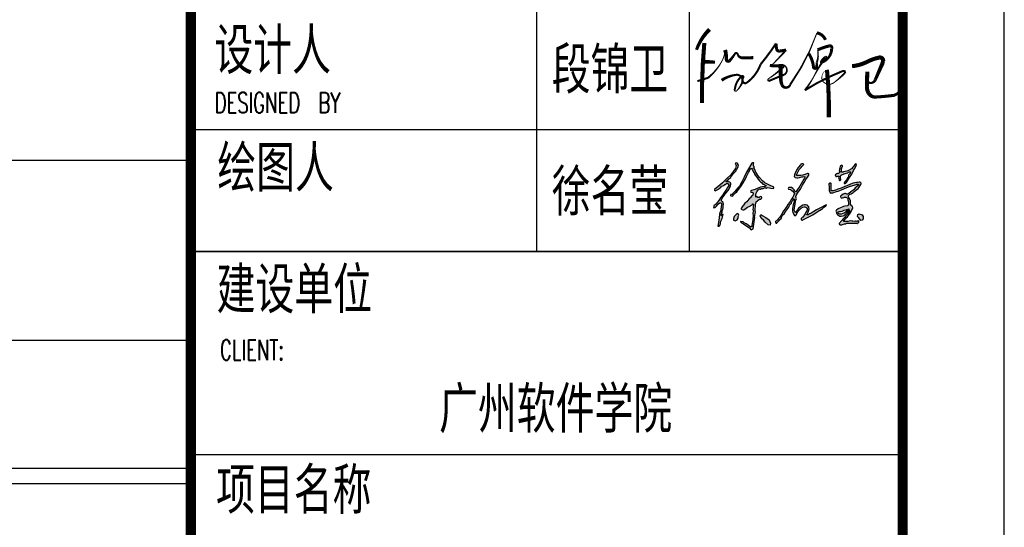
# Model space of a CAD drawing. Extents: x 38389316 to 38391210, y 2479116 to 2480544.
# Tile 58 of 68: x 38390954 to 38391099, y 2479472 to 2479547. Entities that reach past the tile are written whole.
import ezdxf

# ---------------------------------------------------------------- set-up
doc = ezdxf.new("R2010")
doc.units = 0
doc.header["$LTSCALE"] = 2
for name, color, linetype in [('PUB_TITLE', 4, 'CONTINUOUS'), ('修改', 6, 'CONTINUOUS'), ('图例', 3, 'CONTINUOUS'), ('电子签', 2, 'CONTINUOUS'), ('远期红线', 30, 'CONTINUOUS'), ('通-图框－文字', 4, 'CONTINUOUS')]:
    doc.layers.add(name, color=color, linetype=linetype)
doc.styles.add('DIM_FONT', font='SIMPLEX', dxfattribs={"width": 0.7, "bigfont": 'GBCBIG'})
doc.styles.add('仿宋', font='txt', dxfattribs={"width": 0.7})

# ---------------------------------------------------------------- blocks, each defined once
blk = doc.blocks.new('A$C5DA54128')
at = {"layer": '电子签'}
h = blk.add_hatch(color=256, dxfattribs=at)
h.dxf.hatch_style = 1
h.paths.add_polyline_path([(117, 344), (105, 346), (99, 349), (91, 357), (101, 377), (106, 386), (118, 404), (131, 422), (137, 432), (150, 450), (178, 482), (190, 501), (206, 540), (210, 554), (210, 562), (206, 576), (203, 579), (202, 581), (200, 584), (183, 587), (174, 588), (154, 588), (153, 594), (156, 596), (178, 615), (189, 624), (211, 643), (210, 650), (214, 655), (220, 657), (241, 686), (253, 700), (278, 725), (278, 735), (281, 741), (289, 748), (299, 766), (302, 776), (304, 797), (298, 801), (296, 806), (296, 813), (288, 819), (281, 821), (271, 819), (267, 817), (264, 811), (267, 807), (271, 801), (273, 798), (278, 793), (274, 767), (269, 754), (254, 733), (224, 692), (206, 672), (169, 637), (110, 576), (78, 548), (12, 495), (10, 490), (11, 485), (16, 482), (23, 479), (29, 480), (36, 484), (58, 500), (68, 508), (90, 524), (93, 527), (94, 530), (94, 534), (113, 539), (122, 544), (137, 555), (145, 556), (150, 559), (154, 566), (164, 567), (169, 567), (179, 565), (186, 553), (185, 542), (177, 532), (166, 513), (161, 504), (150, 485), (124, 449), (112, 430), (86, 393), (73, 370), (65, 359), (48, 338), (33, 318), (24, 309), (4, 294), (2, 284), (1, 279), (0, 269), (17, 273), (27, 279), (39, 292), (50, 310), (58, 318), (77, 329), (83, 331), (90, 330), (93, 325), (95, 323), (98, 318), (92, 278), (89, 258), (83, 217), (78, 218), (68, 148), (63, 114), (53, 44), (61, 42), (67, 42), (74, 47), (72, 51), (76, 56), (80, 56), (83, 76), (85, 85), (87, 105), (105, 136), (111, 153), (119, 187), (113, 188), (109, 187), (104, 184), (107, 178), (103, 171), (97, 170), (93, 179), (93, 186), (98, 195), (105, 214), (107, 224), (107, 244), (112, 243), (117, 273), (119, 288), (123, 317), (116, 326), (115, 333)])
h.paths.add_polyline_path([(477, 317), (483, 317), (487, 315), (491, 310), (487, 286), (486, 274), (482, 250), (485, 240), (486, 235), (489, 224), (483, 207), (482, 196), (487, 179), (480, 127), (476, 102), (469, 50), (472, 48), (473, 43), (470, 40), (463, 34), (453, 34), (447, 41), (429, 53), (419, 60), (401, 73), (385, 79), (377, 84), (364, 96), (352, 97), (346, 98), (335, 102), (331, 102), (329, 98), (331, 95), (343, 84), (350, 79), (366, 73), (395, 52), (410, 42), (439, 22), (449, 11), (454, 7), (466, 0), (471, 4), (476, 5), (482, 3), (480, 7), (484, 12), (488, 12), (496, 67), (500, 95), (508, 151), (505, 151), (503, 151), (507, 179), (509, 193), (513, 221), (511, 235), (510, 242), (509, 257), (513, 290), (516, 307), (521, 341), (539, 355), (548, 361), (566, 375), (575, 374), (582, 377), (588, 384), (590, 389), (591, 391), (592, 396), (587, 404), (578, 406), (570, 402), (558, 397), (551, 395), (539, 396), (538, 403), (530, 406), (525, 403), (523, 401), (519, 402), (517, 420), (518, 429), (523, 447), (532, 466), (538, 476), (550, 493), (557, 495), (560, 497), (564, 501), (574, 498), (581, 499), (590, 505), (607, 507), (616, 510), (632, 517), (641, 512), (649, 512), (657, 518), (687, 514), (702, 512), (732, 507), (739, 512), (741, 520), (737, 527), (703, 539), (686, 546), (654, 562), (631, 576), (620, 584), (599, 600), (564, 641), (547, 663), (518, 708), (512, 729), (508, 740), (495, 759), (498, 769), (497, 776), (491, 785), (489, 799), (490, 806), (494, 820), (484, 823), (477, 822), (468, 816), (429, 749), (410, 714), (375, 645), (364, 622), (358, 611), (347, 588), (317, 537), (299, 513), (259, 470), (246, 454), (239, 447), (223, 434), (218, 435), (215, 434), (210, 431), (208, 426), (209, 421), (213, 418), (226, 414), (237, 418), (245, 429), (259, 446), (268, 453), (286, 466), (318, 510), (333, 532), (365, 576), (391, 626), (403, 652), (429, 703), (441, 723), (447, 734), (459, 754), (465, 753), (468, 753), (474, 752), (472, 745), (474, 740), (479, 736), (484, 722), (487, 716), (495, 703), (501, 690), (504, 684), (510, 671), (530, 645), (539, 632), (559, 606), (578, 590), (587, 581), (603, 561), (613, 561), (620, 558), (627, 550), (631, 546), (635, 545), (641, 546), (641, 541), (640, 538), (639, 533), (597, 527), (576, 521), (537, 505), (509, 494), (494, 489), (465, 480), (458, 476), (455, 469), (457, 461), (469, 461), (476, 459), (486, 452), (485, 438), (483, 431), (476, 418), (472, 417), (470, 416), (466, 414), (458, 398), (452, 390), (438, 378), (418, 354), (407, 344), (382, 325), (368, 303), (360, 292), (344, 270), (339, 262), (340, 255), (345, 247), (359, 243), (370, 244), (382, 252), (418, 276), (437, 287), (475, 307), (476, 311)])
h.paths.add_polyline_path([(308, 180), (306, 192), (289, 197), (252, 160), (244, 133), (243, 117), (263, 107), (289, 123), (301, 141), (301, 163)], flags=17)
h.paths.add_polyline_path([(642, 149), (596, 175), (580, 187), (572, 169), (584, 142), (618, 114), (634, 93), (670, 61), (696, 55), (700, 81), (684, 120)], flags=17)
h = blk.add_hatch(color=256, dxfattribs=at)
h.dxf.hatch_style = 1
h.paths.add_polyline_path([(1025, 440), (1026, 442), (1027, 443), (1028, 444), (1044, 466), (1051, 477), (1067, 499), (1084, 532), (1093, 548), (1113, 579), (1135, 617), (1146, 635), (1170, 672), (1171, 677), (1171, 680), (1172, 686), (1162, 691), (1154, 691), (1144, 685), (1096, 672), (1072, 668), (1022, 665), (1020, 669), (1019, 671), (1019, 676), (1032, 701), (1038, 714), (1051, 739), (1075, 763), (1086, 776), (1108, 802), (1101, 809), (1093, 811), (1083, 808), (1076, 807), (1071, 804), (1067, 798), (1039, 765), (1027, 746), (1008, 708), (999, 687), (996, 676), (990, 655), (995, 649), (997, 646), (1001, 640), (1023, 637), (1035, 637), (1057, 642), (1083, 648), (1096, 650), (1122, 656), (1121, 640), (1118, 632), (1109, 620), (1075, 564), (1058, 536), (1023, 480), (1019, 476), (1018, 472), (1019, 466), (1010, 465), (1004, 469), (1000, 476), (989, 488), (984, 494), (974, 508), (957, 517), (945, 520), (925, 517), (919, 515), (916, 506), (920, 500), (943, 493), (954, 487), (975, 475), (983, 463), (987, 456), (995, 444), (982, 415), (974, 401), (957, 374), (940, 348), (931, 335), (913, 309), (910, 304), (909, 301), (906, 295), (888, 270), (879, 257), (861, 231), (830, 179), (812, 153), (772, 107), (765, 106), (761, 101), (760, 94), (763, 91), (764, 87), (761, 84), (769, 80), (777, 82), (782, 88), (801, 109), (811, 119), (830, 139), (839, 164), (847, 177), (866, 195), (889, 228), (900, 245), (923, 278), (934, 300), (940, 310), (956, 328), (963, 343), (967, 349), (978, 361), (979, 369), (980, 373), (981, 380), (987, 380), (991, 378), (995, 373), (984, 329), (979, 306), (971, 261), (970, 240), (971, 230), (974, 210), (980, 195), (984, 188), (995, 176), (1003, 174), (1010, 176), (1016, 183), (1035, 218), (1048, 235), (1075, 263), (1085, 268), (1089, 271), (1098, 278), (1113, 281), (1123, 280), (1138, 274), (1143, 270), (1146, 268), (1151, 265), (1148, 244), (1145, 233), (1134, 214), (1126, 193), (1119, 183), (1104, 166), (1096, 153), (1090, 148), (1078, 139), (1075, 131), (1076, 126), (1080, 119), (1086, 115), (1093, 116), (1098, 121), (1180, 161), (1220, 184), (1296, 234), (1301, 237), (1304, 238), (1309, 240), (1338, 261), (1352, 271), (1380, 292), (1384, 297), (1386, 301), (1385, 307), (1304, 266), (1264, 243), (1187, 194), (1180, 196), (1175, 194), (1171, 189), (1163, 184), (1158, 182), (1150, 182), (1147, 183), (1146, 187), (1148, 190), (1162, 215), (1168, 229), (1175, 256), (1172, 271), (1169, 279), (1160, 291), (1155, 292), (1152, 295), (1152, 300), (1130, 304), (1118, 305), (1096, 303), (1076, 290), (1066, 282), (1046, 268), (1030, 244), (1022, 232), (1005, 210), (1003, 215), (998, 218), (993, 217), (997, 224), (996, 231), (991, 238), (999, 291), (1002, 318), (1010, 371), (1016, 373), (1018, 381), (1015, 386), (1012, 408), (1015, 420)])
h = blk.add_hatch(color=256, dxfattribs=at)
h.dxf.hatch_style = 1
h.paths.add_polyline_path([(1649, 701), (1660, 709), (1667, 711), (1684, 711), (1685, 706), (1682, 704), (1676, 689), (1671, 683), (1660, 672), (1660, 659), (1657, 651), (1648, 643), (1639, 622), (1633, 612), (1618, 594), (1614, 587), (1607, 583), (1606, 577), (1605, 574), (1605, 568), (1617, 569), (1624, 572), (1632, 582), (1659, 621), (1672, 641), (1697, 681), (1721, 726), (1733, 749), (1756, 794), (1753, 797), (1753, 801), (1755, 804), (1747, 808), (1740, 806), (1734, 800), (1721, 778), (1713, 768), (1696, 750), (1660, 728), (1639, 720), (1597, 711), (1588, 709), (1583, 708), (1574, 707), (1573, 734), (1574, 748), (1581, 774), (1585, 778), (1585, 785), (1581, 789), (1573, 792), (1566, 791), (1560, 784), (1558, 783), (1554, 780), (1551, 755), (1549, 743), (1545, 718), (1550, 715), (1550, 707), (1546, 703), (1542, 698), (1540, 695), (1536, 689), (1522, 690), (1514, 687), (1502, 679), (1496, 675), (1496, 666), (1502, 662), (1504, 655), (1510, 652), (1516, 654), (1525, 659), (1531, 660), (1542, 658), (1537, 641), (1538, 630), (1543, 613), (1544, 607), (1548, 604), (1554, 603), (1562, 611), (1565, 620), (1560, 630), (1559, 648), (1561, 658), (1569, 674), (1572, 674), (1573, 674), (1575, 676), (1604, 686), (1619, 691)])
h.paths.add_polyline_path([(1573, 490), (1637, 520), (1670, 533), (1739, 552), (1752, 557), (1760, 558), (1775, 559), (1779, 555), (1779, 548), (1775, 544), (1753, 524), (1742, 513), (1722, 491), (1698, 473), (1687, 464), (1663, 446), (1653, 440), (1647, 438), (1636, 435), (1622, 443), (1611, 444), (1596, 438), (1588, 435), (1583, 434), (1575, 431), (1575, 424), (1571, 420), (1565, 417), (1560, 413), (1560, 404), (1565, 400), (1568, 392), (1576, 389), (1584, 392), (1601, 397), (1609, 399), (1626, 401), (1641, 392), (1648, 382), (1651, 365), (1659, 341), (1660, 328), (1657, 303), (1653, 303), (1649, 298), (1651, 294), (1614, 289), (1595, 284), (1561, 269), (1540, 261), (1529, 255), (1512, 241), (1506, 234), (1504, 228), (1506, 219), (1509, 204), (1513, 196), (1524, 186), (1538, 173), (1548, 168), (1566, 165), (1591, 170), (1604, 176), (1623, 192), (1640, 212), (1648, 222), (1666, 241), (1670, 236), (1670, 232), (1669, 226), (1654, 202), (1645, 191), (1626, 171), (1612, 153), (1604, 145), (1587, 131), (1579, 115), (1573, 107), (1559, 95), (1554, 89), (1551, 86), (1544, 82), (1544, 76), (1543, 73), (1542, 67), (1546, 69), (1552, 65), (1551, 61), (1575, 61), (1586, 63), (1608, 70), (1620, 70), (1626, 72), (1635, 79), (1653, 78), (1662, 78), (1681, 80), (1713, 79), (1729, 79), (1761, 78), (1763, 76), (1768, 77), (1769, 80), (1775, 84), (1777, 86), (1783, 90), (1786, 97), (1784, 104), (1778, 109), (1772, 107), (1769, 105), (1764, 101), (1753, 106), (1745, 106), (1734, 100), (1712, 103), (1701, 105), (1680, 108), (1650, 101), (1634, 99), (1600, 101), (1599, 107), (1601, 109), (1615, 131), (1624, 141), (1644, 158), (1670, 189), (1682, 207), (1699, 244), (1709, 258), (1712, 269), (1708, 286), (1696, 295), (1691, 301), (1684, 314), (1684, 342), (1681, 356), (1671, 382), (1662, 395), (1659, 403), (1656, 419), (1669, 431), (1677, 436), (1692, 442), (1714, 458), (1725, 466), (1746, 482), (1775, 508), (1788, 523), (1810, 554), (1814, 562), (1814, 570), (1808, 577), (1803, 583), (1797, 585), (1789, 585), (1768, 582), (1758, 580), (1737, 577), (1716, 570), (1705, 566), (1684, 559), (1637, 540), (1613, 530), (1566, 511), (1528, 498), (1509, 492), (1470, 479), (1461, 477), (1455, 477), (1445, 480), (1446, 515), (1445, 532), (1443, 566), (1440, 572), (1434, 574), (1428, 571), (1424, 568), (1421, 566), (1417, 563), (1417, 558), (1417, 555), (1417, 550), (1419, 530), (1419, 519), (1420, 499), (1419, 485), (1421, 477), (1428, 465), (1433, 455), (1441, 451), (1451, 452), (1459, 454), (1467, 454), (1509, 468), (1531, 475)])
h.paths.add_polyline_path([(1606, 241), (1628, 245), (1638, 248), (1655, 253), (1664, 255), (1664, 251), (1661, 249), (1636, 226), (1619, 213), (1605, 202), (1590, 197), (1568, 191), (1551, 192), (1535, 199), (1528, 209), (1530, 218), (1542, 222), (1561, 224), (1581, 229), (1598, 235)], flags=16)
h.paths.add_polyline_path([(1837, 160), (1826, 181), (1784, 193), (1773, 188), (1769, 160), (1781, 151), (1811, 114), (1825, 115), (1837, 135)])
for p, q in [((254, 733), (224, 692)), ((269, 754), (254, 733)), ((267, 817), (264, 811)), ((264, 811), (267, 807)), ((271, 819), (267, 817)), ((267, 807), (271, 801)), ((274, 767), (269, 754)), ((281, 821), (271, 819)), ((271, 801), (273, 798)), ((273, 798), (278, 793)), ((278, 793), (274, 767)), ((278, 735), (281, 741)), ((278, 725), (278, 735)), ((288, 819), (281, 821)), ((281, 741), (289, 748)), ((296, 813), (288, 819)), ((289, 748), (299, 766)), ((296, 806), (296, 813)), ((298, 801), (296, 806)), ((304, 797), (298, 801)), ((299, 766), (302, 776)), ((302, 776), (304, 797)), ((429, 749), (410, 714)), ((468, 816), (429, 749)), ((441, 723), (447, 734)), ((447, 734), (459, 754)), ((459, 754), (465, 753)), ((465, 753), (468, 753)), ((477, 822), (468, 816)), ((468, 753), (474, 752)), ((474, 752), (472, 745)), ((472, 745), (474, 740)), ((474, 740), (479, 736)), ((484, 823), (477, 822)), ((479, 736), (484, 722)), ((494, 820), (484, 823)), ((489, 799), (490, 806)), ((491, 785), (489, 799)), ((490, 806), (494, 820)), ((497, 776), (491, 785)), ((495, 759), (498, 769)), ((508, 740), (495, 759)), ((498, 769), (497, 776)), ((512, 729), (508, 740)), ((518, 708), (512, 729)), ((1027, 746), (1008, 708)), ((1039, 765), (1027, 746)), ((1038, 714), (1051, 739)), ((1067, 798), (1039, 765)), ((1051, 739), (1075, 763)), ((1071, 804), (1067, 798)), ((1076, 807), (1071, 804)), ((1075, 763), (1086, 776)), ((1083, 808), (1076, 807)), ((1093, 811), (1083, 808)), ((1086, 776), (1108, 802)), ((1101, 809), (1093, 811)), ((1108, 802), (1101, 809)), ((1549, 743), (1545, 718)), ((1551, 755), (1549, 743)), ((1554, 780), (1551, 755)), ((1557, 782), (1554, 780)), ((1558, 783), (1557, 782)), ((1560, 784), (1558, 783)), ((1566, 791), (1560, 784)), ((1573, 792), (1566, 791)), ((1581, 789), (1573, 792)), ((1573, 734), (1574, 748)), ((1574, 707), (1573, 734)), ((1574, 748), (1581, 774)), ((1585, 785), (1581, 789)), ((1581, 774), (1585, 778)), ((1585, 778), (1585, 785)), ((1660, 728), (1639, 720)), ((1696, 750), (1660, 728)), ((1713, 768), (1696, 750)), ((1697, 681), (1721, 726)), ((1721, 778), (1713, 768)), ((1734, 800), (1721, 778)), ((1721, 726), (1733, 749)), ((1733, 749), (1756, 794)), ((1740, 806), (1734, 800)), ((1747, 808), (1740, 806)), ((1755, 804), (1747, 808)), ((1753, 801), (1755, 804)), ((1753, 797), (1753, 801)), ((1756, 794), (1753, 797)), ((169, 637), (110, 576)), ((156, 596), (178, 615)), ((206, 672), (169, 637)), ((178, 615), (189, 624)), ((189, 624), (211, 643)), ((224, 692), (206, 672)), ((210, 650), (214, 655)), ((211, 643), (210, 650)), ((214, 655), (220, 657)), ((220, 657), (241, 686)), ((241, 686), (253, 700)), ((253, 700), (278, 725)), ((358, 611), (347, 588)), ((364, 622), (358, 611)), ((375, 645), (364, 622)), ((365, 576), (391, 626)), ((410, 714), (375, 645)), ((391, 626), (403, 652)), ((403, 652), (429, 703)), ((429, 703), (441, 723)), ((484, 722), (487, 716)), ((487, 716), (495, 703)), ((495, 703), (501, 690)), ((501, 690), (504, 684)), ((504, 684), (510, 671)), ((510, 671), (530, 645)), ((547, 663), (518, 708)), ((530, 645), (539, 632)), ((539, 632), (559, 606)), ((564, 641), (547, 663)), ((559, 606), (578, 590)), ((599, 600), (564, 641)), ((996, 676), (990, 655)), ((990, 655), (995, 649)), ((995, 649), (997, 646)), ((999, 687), (996, 676)), ((997, 646), (1001, 640)), ((1008, 708), (999, 687)), ((1001, 640), (1023, 637)), ((1019, 676), (1032, 701)), ((1019, 671), (1019, 676)), ((1020, 669), (1019, 671)), ((1022, 665), (1020, 669)), ((1072, 668), (1022, 665)), ((1023, 637), (1035, 637)), ((1032, 701), (1038, 714)), ((1035, 637), (1057, 642)), ((1057, 642), (1083, 648)), ((1096, 672), (1072, 668)), ((1109, 620), (1075, 564)), ((1083, 648), (1096, 650)), ((1144, 685), (1096, 672)), ((1096, 650), (1122, 656)), ((1118, 632), (1109, 620)), ((1113, 579), (1135, 617)), ((1121, 640), (1118, 632)), ((1122, 656), (1121, 640)), ((1135, 617), (1146, 635)), ((1154, 691), (1144, 685)), ((1146, 635), (1170, 672)), ((1162, 691), (1154, 691)), ((1172, 686), (1162, 691)), ((1170, 672), (1171, 677)), ((1171, 680), (1172, 686)), ((1171, 677), (1171, 680)), ((1502, 679), (1496, 675)), ((1496, 675), (1496, 666)), ((1496, 666), (1502, 662)), ((1514, 687), (1502, 679)), ((1502, 662), (1504, 655)), ((1504, 655), (1510, 652)), ((1510, 652), (1516, 654)), ((1522, 690), (1514, 687)), ((1516, 654), (1525, 659)), ((1536, 689), (1522, 690)), ((1525, 659), (1531, 660)), ((1531, 660), (1542, 658)), ((1540, 695), (1536, 689)), ((1542, 658), (1537, 641)), ((1537, 641), (1538, 630)), ((1538, 630), (1543, 613)), ((1542, 698), (1540, 695)), ((1546, 703), (1542, 698)), ((1543, 613), (1544, 607)), ((1544, 607), (1548, 604)), ((1545, 718), (1550, 715)), ((1550, 707), (1546, 703)), ((1550, 715), (1550, 707)), ((1554, 603), (1562, 611)), ((1559, 648), (1561, 658)), ((1560, 630), (1559, 648)), ((1565, 620), (1560, 630)), ((1561, 658), (1569, 674)), ((1562, 611), (1565, 620)), ((1569, 674), (1572, 674)), ((1572, 674), (1573, 674)), ((1573, 674), (1575, 676)), ((1583, 708), (1574, 707)), ((1575, 676), (1604, 686)), ((1588, 709), (1583, 708)), ((1597, 711), (1588, 709)), ((1639, 720), (1597, 711)), ((1604, 686), (1619, 691)), ((1633, 612), (1618, 594)), ((1619, 691), (1649, 701)), ((1632, 582), (1659, 621)), ((1639, 622), (1633, 612)), ((1648, 643), (1639, 622)), ((1657, 651), (1648, 643)), ((1649, 701), (1660, 709)), ((1660, 659), (1657, 651)), ((1659, 621), (1672, 641)), ((1660, 709), (1667, 711)), ((1671, 683), (1660, 672)), ((1660, 672), (1660, 659)), ((1667, 711), (1681, 711)), ((1676, 689), (1671, 683)), ((1672, 641), (1697, 681)), ((1682, 704), (1676, 689)), ((1681, 711), (1684, 710)), ((1685, 706), (1682, 704)), ((1684, 710), (1685, 706)), ((12, 495), (10, 490)), ((10, 490), (11, 485)), ((11, 485), (16, 482)), ((78, 548), (12, 495)), ((36, 484), (58, 500)), ((58, 500), (68, 508)), ((68, 508), (90, 524)), ((110, 576), (78, 548)), ((90, 524), (93, 527)), ((93, 527), (94, 530)), ((94, 534), (113, 539)), ((94, 530), (94, 534)), ((113, 539), (122, 544)), ((122, 544), (137, 555)), ((150, 485), (124, 449)), ((137, 555), (145, 556)), ((145, 556), (150, 559)), ((150, 559), (154, 566)), ((161, 504), (150, 485)), ((153, 594), (156, 596)), ((154, 589), (153, 594)), ((157, 588), (154, 589)), ((154, 566), (164, 567)), ((174, 588), (157, 588)), ((166, 513), (161, 504)), ((164, 567), (169, 567)), ((177, 532), (166, 513)), ((169, 567), (179, 565)), ((183, 587), (174, 588)), ((185, 542), (177, 532)), ((178, 482), (190, 501)), ((179, 565), (186, 553)), ((200, 584), (183, 587)), ((186, 553), (185, 542)), ((190, 501), (206, 540)), ((202, 581), (200, 584)), ((203, 579), (202, 581)), ((206, 576), (203, 579)), ((210, 562), (206, 576)), ((206, 540), (210, 554)), ((210, 554), (210, 562)), ((299, 513), (259, 470)), ((286, 466), (318, 510)), ((317, 537), (299, 513)), ((347, 588), (317, 537)), ((318, 510), (333, 532)), ((333, 532), (365, 576)), ((494, 489), (465, 480)), ((509, 494), (494, 489)), ((537, 505), (509, 494)), ((576, 521), (537, 505)), ((538, 476), (550, 493)), ((550, 493), (557, 495)), ((557, 495), (560, 497)), ((560, 497), (564, 501)), ((564, 501), (574, 498)), ((574, 498), (581, 499)), ((597, 527), (576, 521)), ((578, 590), (587, 581)), ((581, 499), (590, 505)), ((587, 581), (603, 561)), ((590, 505), (607, 507)), ((639, 533), (597, 527)), ((620, 584), (599, 600)), ((603, 561), (613, 561)), ((607, 507), (616, 510)), ((613, 561), (620, 558)), ((616, 510), (632, 517)), ((631, 576), (620, 584)), ((620, 558), (627, 550)), ((627, 550), (631, 546)), ((654, 562), (631, 576)), ((631, 546), (635, 545)), ((632, 517), (641, 512)), ((635, 545), (641, 546)), ((640, 538), (639, 533)), ((641, 541), (640, 538)), ((641, 546), (641, 541)), ((641, 512), (649, 512)), ((649, 512), (657, 518)), ((686, 546), (654, 562)), ((657, 518), (687, 514)), ((703, 539), (686, 546)), ((687, 514), (702, 512)), ((702, 512), (732, 507)), ((737, 527), (703, 539)), ((732, 507), (739, 512)), ((741, 520), (737, 527)), ((739, 512), (741, 520)), ((919, 515), (916, 506)), ((916, 506), (920, 500)), ((925, 517), (919, 515)), ((920, 500), (943, 493)), ((945, 520), (925, 517)), ((943, 493), (954, 487)), ((957, 517), (945, 520)), ((954, 487), (975, 475)), ((974, 508), (957, 517)), ((984, 494), (974, 508)), ((989, 488), (984, 494)), ((1000, 476), (989, 488)), ((1058, 536), (1023, 480)), ((1051, 477), (1067, 499)), ((1075, 564), (1058, 536)), ((1067, 499), (1084, 532)), ((1084, 532), (1093, 548)), ((1093, 548), (1113, 579)), ((1421, 566), (1417, 563)), ((1417, 563), (1417, 558)), ((1417, 558), (1417, 555)), ((1417, 555), (1417, 550)), ((1417, 550), (1419, 530)), ((1419, 530), (1419, 519)), ((1419, 519), (1420, 499)), ((1420, 499), (1419, 485)), ((1419, 485), (1421, 477)), ((1424, 568), (1421, 566)), ((1428, 571), (1424, 568)), ((1434, 574), (1428, 571)), ((1440, 572), (1434, 574)), ((1443, 566), (1440, 572)), ((1445, 532), (1443, 566)), ((1446, 515), (1445, 532)), ((1445, 480), (1446, 515)), ((1509, 492), (1470, 479)), ((1528, 498), (1509, 492)), ((1566, 511), (1528, 498)), ((1531, 475), (1573, 490)), ((1548, 604), (1554, 603)), ((1613, 530), (1566, 511)), ((1573, 490), (1637, 520)), ((1606, 577), (1605, 574)), ((1605, 574), (1605, 568)), ((1605, 568), (1617, 569)), ((1607, 583), (1606, 577)), ((1612, 586), (1607, 583)), ((1615, 589), (1612, 586)), ((1637, 540), (1613, 530)), ((1618, 594), (1615, 589)), ((1617, 569), (1624, 572)), ((1624, 572), (1632, 582)), ((1684, 559), (1637, 540)), ((1637, 520), (1670, 533)), ((1670, 533), (1739, 552)), ((1705, 566), (1684, 559)), ((1722, 491), (1698, 473)), ((1716, 570), (1705, 566)), ((1737, 577), (1716, 570)), ((1742, 513), (1722, 491)), ((1758, 580), (1737, 577)), ((1739, 552), (1752, 557)), ((1753, 524), (1742, 513)), ((1746, 482), (1775, 508)), ((1752, 557), (1760, 558)), ((1775, 544), (1753, 524)), ((1768, 582), (1758, 580)), ((1760, 558), (1775, 559)), ((1789, 585), (1768, 582)), ((1775, 559), (1779, 555)), ((1779, 548), (1775, 544)), ((1775, 508), (1788, 523)), ((1779, 555), (1779, 548)), ((1788, 523), (1810, 554)), ((1797, 585), (1789, 585)), ((1803, 583), (1797, 585)), ((1808, 577), (1803, 583)), ((1814, 570), (1808, 577)), ((1810, 554), (1814, 562)), ((1814, 562), (1814, 570)), ((16, 482), (23, 479)), ((23, 479), (29, 480)), ((29, 480), (36, 484)), ((73, 370), (65, 359)), ((86, 393), (73, 370)), ((112, 430), (86, 393)), ((91, 357), (101, 377)), ((101, 377), (106, 386)), ((106, 386), (118, 404)), ((124, 449), (112, 430)), ((118, 404), (131, 422)), ((131, 422), (137, 432)), ((137, 432), (150, 450)), ((150, 450), (178, 482)), ((210, 431), (208, 426)), ((208, 426), (209, 421)), ((209, 421), (213, 418)), ((215, 434), (210, 431)), ((213, 418), (226, 414)), ((218, 435), (215, 434)), ((223, 434), (218, 435)), ((239, 447), (223, 434)), ((226, 414), (237, 418)), ((237, 418), (245, 429)), ((246, 454), (239, 447)), ((245, 429), (259, 446)), ((259, 470), (246, 454)), ((259, 446), (268, 453)), ((268, 453), (286, 466)), ((438, 378), (418, 354)), ((452, 390), (438, 378)), ((458, 398), (452, 390)), ((458, 476), (455, 469)), ((455, 469), (457, 461)), ((457, 461), (469, 461)), ((465, 480), (458, 476)), ((466, 414), (458, 398)), ((470, 416), (466, 414)), ((469, 461), (476, 459)), ((472, 417), (470, 416)), ((476, 418), (472, 417)), ((476, 459), (486, 452)), ((483, 431), (476, 418)), ((485, 438), (483, 431)), ((486, 452), (485, 438)), ((517, 420), (518, 429)), ((519, 402), (517, 420)), ((518, 429), (523, 447)), ((521, 401), (519, 402)), ((523, 402), (521, 401)), ((523, 447), (532, 466)), ((525, 403), (523, 402)), ((530, 406), (525, 403)), ((538, 403), (530, 406)), ((532, 466), (538, 476)), ((539, 396), (538, 403)), ((551, 395), (539, 396)), ((548, 361), (566, 375)), ((558, 397), (551, 395)), ((570, 402), (558, 397)), ((566, 375), (575, 374)), ((578, 406), (570, 402)), ((575, 374), (582, 377)), ((587, 404), (578, 406)), ((582, 377), (588, 384)), ((592, 396), (587, 404)), ((588, 384), (590, 389)), ((590, 389), (591, 391)), ((591, 391), (592, 396)), ((957, 374), (940, 348)), ((974, 401), (957, 374)), ((982, 415), (974, 401)), ((975, 475), (983, 463)), ((978, 361), (979, 369)), ((979, 369), (980, 373)), ((980, 373), (981, 380)), ((981, 380), (987, 380)), ((995, 444), (982, 415)), ((983, 463), (987, 456)), ((995, 373), (984, 329)), ((987, 456), (995, 444)), ((987, 380), (991, 378)), ((991, 378), (995, 373)), ((1004, 469), (1000, 476)), ((1002, 318), (1010, 371)), ((1010, 465), (1004, 469)), ((1019, 466), (1010, 465)), ((1010, 371), (1016, 373)), ((1012, 408), (1015, 420)), ((1015, 386), (1012, 408)), ((1015, 420), (1025, 440)), ((1018, 381), (1015, 386)), ((1016, 373), (1018, 381)), ((1019, 476), (1018, 472)), ((1018, 472), (1019, 466)), ((1023, 480), (1019, 476)), ((1025, 440), (1026, 442)), ((1026, 442), (1027, 443)), ((1027, 443), (1028, 444)), ((1028, 444), (1044, 466)), ((1044, 466), (1051, 477)), ((1421, 477), (1428, 465)), ((1428, 465), (1433, 455)), ((1433, 455), (1441, 451)), ((1441, 451), (1451, 452)), ((1455, 477), (1445, 480)), ((1451, 452), (1457, 454)), ((1461, 477), (1455, 477)), ((1457, 454), (1461, 454)), ((1470, 479), (1461, 477)), ((1461, 454), (1467, 454)), ((1467, 454), (1509, 468)), ((1509, 468), (1531, 475)), ((1565, 417), (1560, 413)), ((1560, 413), (1560, 404)), ((1560, 404), (1565, 400)), ((1571, 420), (1565, 417)), ((1565, 400), (1568, 392)), ((1568, 392), (1576, 389)), ((1575, 424), (1571, 420)), ((1583, 434), (1575, 431)), ((1575, 431), (1575, 424)), ((1576, 389), (1584, 392)), ((1588, 435), (1583, 434)), ((1584, 392), (1601, 397)), ((1596, 438), (1588, 435)), ((1611, 444), (1596, 438)), ((1601, 397), (1609, 399)), ((1609, 399), (1626, 401)), ((1622, 443), (1611, 444)), ((1636, 435), (1622, 443)), ((1626, 401), (1641, 392)), ((1647, 438), (1636, 435)), ((1641, 392), (1648, 382)), ((1653, 440), (1647, 438)), ((1648, 382), (1651, 365)), ((1651, 365), (1659, 341)), ((1663, 446), (1653, 440)), ((1656, 419), (1669, 431)), ((1659, 403), (1656, 419)), ((1662, 395), (1659, 403)), ((1671, 382), (1662, 395)), ((1687, 464), (1663, 446)), ((1669, 431), (1677, 436)), ((1681, 356), (1671, 382)), ((1677, 436), (1692, 442)), ((1698, 473), (1687, 464)), ((1692, 442), (1714, 458)), ((1714, 458), (1725, 466)), ((1725, 466), (1746, 482)), ((1, 279), (0, 269)), ((0, 269), (17, 273)), ((2, 284), (1, 279)), ((4, 294), (2, 284)), ((24, 309), (4, 294)), ((17, 273), (27, 279)), ((33, 318), (24, 309)), ((27, 279), (39, 292)), ((48, 338), (33, 318)), ((39, 292), (50, 310)), ((65, 359), (48, 338)), ((50, 310), (58, 318)), ((58, 318), (77, 329)), ((77, 329), (82, 330)), ((82, 330), (84, 330)), ((89, 258), (83, 217)), ((84, 330), (90, 330)), ((92, 278), (89, 258)), ((90, 330), (93, 325)), ((99, 349), (91, 357)), ((98, 318), (92, 278)), ((93, 325), (95, 323)), ((95, 323), (98, 318)), ((105, 346), (99, 349)), ((117, 344), (105, 346)), ((107, 224), (107, 244)), ((107, 244), (109, 244)), ((109, 244), (110, 243)), ((110, 243), (112, 243)), ((112, 243), (117, 273)), ((115, 333), (117, 344)), ((116, 326), (115, 333)), ((123, 317), (116, 326)), ((117, 273), (119, 288)), ((119, 288), (123, 317)), ((344, 270), (339, 262)), ((339, 262), (340, 255)), ((340, 255), (345, 247)), ((360, 292), (344, 270)), ((345, 247), (359, 243)), ((359, 243), (370, 244)), ((368, 303), (360, 292)), ((382, 325), (368, 303)), ((370, 244), (382, 252)), ((407, 344), (382, 325)), ((382, 252), (418, 276)), ((418, 354), (407, 344)), ((418, 276), (437, 287)), ((437, 287), (475, 307)), ((475, 307), (476, 311)), ((476, 313), (477, 317)), ((476, 311), (476, 313)), ((477, 317), (483, 317)), ((486, 274), (482, 250)), ((482, 250), (485, 240)), ((483, 317), (487, 315)), ((487, 286), (486, 274)), ((487, 315), (491, 310)), ((491, 310), (487, 286)), ((509, 257), (513, 290)), ((510, 242), (509, 257)), ((511, 235), (510, 242)), ((513, 290), (516, 307)), ((516, 307), (521, 341)), ((521, 341), (539, 355)), ((539, 355), (548, 361)), ((879, 257), (861, 231)), ((888, 270), (879, 257)), ((906, 295), (888, 270)), ((889, 228), (900, 245)), ((900, 245), (923, 278)), ((909, 301), (906, 295)), ((910, 304), (909, 301)), ((913, 309), (910, 304)), ((931, 335), (913, 309)), ((923, 278), (934, 300)), ((940, 348), (931, 335)), ((934, 300), (940, 310)), ((940, 310), (956, 328)), ((956, 328), (963, 343)), ((963, 343), (967, 349)), ((967, 349), (978, 361)), ((971, 261), (970, 240)), ((979, 306), (971, 261)), ((984, 329), (979, 306)), ((991, 238), (999, 291)), ((999, 291), (1002, 318)), ((1030, 244), (1022, 232)), ((1046, 268), (1030, 244)), ((1066, 282), (1046, 268)), ((1048, 235), (1075, 263)), ((1076, 290), (1066, 282)), ((1075, 263), (1085, 268)), ((1096, 303), (1076, 290)), ((1085, 268), (1089, 271)), ((1089, 271), (1098, 278)), ((1118, 305), (1096, 303)), ((1098, 278), (1113, 281)), ((1113, 281), (1123, 280)), ((1130, 304), (1118, 305)), ((1123, 280), (1138, 274)), ((1152, 300), (1130, 304)), ((1138, 274), (1143, 270)), ((1143, 270), (1146, 268)), ((1148, 244), (1145, 233)), ((1146, 268), (1151, 265)), ((1151, 265), (1148, 244)), ((1152, 295), (1152, 300)), ((1155, 292), (1152, 295)), ((1160, 291), (1155, 292)), ((1169, 279), (1160, 291)), ((1168, 229), (1175, 256)), ((1172, 271), (1169, 279)), ((1175, 256), (1172, 271)), ((1264, 243), (1187, 194)), ((1304, 266), (1264, 243)), ((1385, 307), (1304, 266)), ((1309, 240), (1338, 261)), ((1338, 261), (1352, 271)), ((1352, 271), (1380, 292)), ((1380, 292), (1384, 297)), ((1384, 297), (1386, 301)), ((1386, 301), (1385, 307)), ((1529, 255), (1512, 241)), ((1540, 261), (1529, 255)), ((1561, 269), (1540, 261)), ((1595, 284), (1561, 269)), ((1614, 289), (1595, 284)), ((1651, 294), (1614, 289)), ((1653, 303), (1649, 298)), ((1649, 298), (1651, 294)), ((1657, 303), (1653, 303)), ((1660, 328), (1657, 303)), ((1659, 341), (1660, 328)), ((1684, 342), (1681, 356)), ((1682, 207), (1699, 244)), ((1684, 314), (1684, 342)), ((1691, 301), (1684, 314)), ((1696, 295), (1691, 301)), ((1708, 286), (1696, 295)), ((1699, 244), (1709, 258)), ((1712, 269), (1708, 286)), ((1709, 258), (1712, 269)), ((68, 148), (63, 114)), ((78, 218), (68, 148)), ((80, 217), (78, 218)), ((81, 217), (80, 217)), ((83, 217), (81, 217)), ((87, 105), (105, 136)), ((93, 186), (98, 195)), ((93, 179), (93, 186)), ((97, 170), (93, 179)), ((103, 171), (97, 170)), ((98, 195), (105, 214)), ((107, 178), (103, 171)), ((109, 187), (104, 184)), ((104, 184), (107, 178)), ((105, 214), (107, 224)), ((105, 136), (111, 153)), ((113, 188), (109, 187)), ((111, 153), (119, 187)), ((119, 187), (113, 188)), ((480, 127), (476, 102)), ((487, 179), (480, 127)), ((483, 207), (482, 196)), ((482, 196), (487, 179)), ((489, 224), (483, 207)), ((485, 240), (486, 235)), ((486, 235), (489, 224)), ((500, 95), (508, 151)), ((503, 151), (507, 179)), ((505, 151), (503, 151)), ((506, 151), (505, 151)), ((508, 151), (506, 151)), ((507, 179), (509, 193)), ((509, 193), (513, 221)), ((513, 221), (511, 235)), ((812, 153), (772, 107)), ((811, 119), (830, 139)), ((830, 179), (812, 153)), ((861, 231), (830, 179)), ((830, 139), (839, 164)), ((839, 164), (847, 177)), ((847, 177), (866, 195)), ((866, 195), (889, 228)), ((970, 240), (971, 230)), ((971, 230), (974, 210)), ((974, 210), (980, 195)), ((980, 195), (984, 188)), ((984, 188), (995, 176)), ((996, 231), (991, 238)), ((993, 217), (997, 224)), ((998, 218), (993, 217)), ((995, 176), (1003, 174)), ((997, 224), (996, 231)), ((1003, 215), (998, 218)), ((1005, 210), (1003, 215)), ((1003, 174), (1010, 176)), ((1022, 232), (1005, 210)), ((1010, 176), (1016, 183)), ((1016, 183), (1035, 218)), ((1035, 218), (1048, 235)), ((1078, 139), (1075, 131)), ((1075, 131), (1076, 126)), ((1076, 126), (1080, 119)), ((1090, 148), (1078, 139)), ((1096, 153), (1090, 148)), ((1093, 116), (1098, 121)), ((1104, 166), (1096, 153)), ((1098, 121), (1180, 161)), ((1119, 183), (1104, 166)), ((1126, 193), (1119, 183)), ((1134, 214), (1126, 193)), ((1145, 233), (1134, 214)), ((1146, 187), (1148, 190)), ((1147, 183), (1146, 187)), ((1150, 182), (1147, 183)), ((1148, 190), (1162, 215)), ((1158, 182), (1150, 182)), ((1163, 184), (1158, 182)), ((1162, 215), (1168, 229)), ((1171, 189), (1163, 184)), ((1175, 194), (1171, 189)), ((1180, 196), (1175, 194)), ((1187, 194), (1180, 196)), ((1180, 161), (1220, 184)), ((1220, 184), (1296, 234)), ((1296, 234), (1301, 237)), ((1301, 237), (1304, 238)), ((1304, 238), (1309, 240)), ((1506, 234), (1504, 228)), ((1504, 228), (1506, 219)), ((1512, 241), (1506, 234)), ((1506, 219), (1509, 204)), ((1509, 204), (1513, 196)), ((1513, 196), (1524, 186)), ((1524, 186), (1538, 173)), ((1538, 173), (1548, 168)), ((1548, 168), (1566, 165)), ((1566, 165), (1591, 170)), ((1587, 131), (1579, 115)), ((1604, 145), (1587, 131)), ((1591, 170), (1604, 176)), ((1601, 109), (1615, 131)), ((1604, 176), (1623, 192)), ((1612, 153), (1604, 145)), ((1626, 171), (1612, 153)), ((1615, 131), (1624, 141)), ((1623, 192), (1640, 212)), ((1624, 141), (1644, 158)), ((1645, 191), (1626, 171)), ((1640, 212), (1648, 222)), ((1644, 158), (1670, 189)), ((1654, 202), (1645, 191)), ((1648, 222), (1666, 241)), ((1669, 226), (1654, 202)), ((1666, 241), (1670, 236)), ((1670, 232), (1669, 226)), ((1670, 236), (1670, 232)), ((1670, 189), (1682, 207)), ((63, 114), (53, 44)), ((53, 44), (61, 42)), ((61, 42), (67, 42)), ((67, 42), (74, 47)), ((72, 51), (76, 56)), ((74, 47), (72, 51)), ((76, 56), (80, 56)), ((80, 56), (83, 76)), ((83, 76), (85, 85)), ((85, 85), (87, 105)), ((331, 102), (329, 98)), ((329, 98), (331, 95)), ((335, 102), (331, 102)), ((331, 95), (343, 84)), ((346, 98), (335, 102)), ((343, 84), (350, 79)), ((352, 97), (346, 98)), ((350, 79), (366, 73)), ((364, 96), (352, 97)), ((377, 84), (364, 96)), ((366, 73), (395, 52)), ((385, 79), (377, 84)), ((401, 73), (385, 79)), ((395, 52), (410, 42)), ((419, 60), (401, 73)), ((410, 42), (439, 22)), ((429, 53), (419, 60)), ((447, 41), (429, 53)), ((439, 22), (449, 11)), ((453, 34), (447, 41)), ((449, 11), (454, 7)), ((463, 34), (453, 34)), ((454, 7), (466, 0)), ((470, 40), (463, 34)), ((466, 0), (471, 4)), ((476, 102), (469, 50)), ((469, 50), (472, 48)), ((473, 43), (470, 40)), ((471, 4), (476, 5)), ((472, 48), (473, 43)), ((476, 5), (482, 3)), ((480, 7), (484, 12)), ((482, 3), (480, 7)), ((484, 12), (488, 12)), ((488, 12), (496, 67)), ((496, 67), (500, 95)), ((761, 101), (760, 94)), ((760, 94), (763, 91)), ((765, 106), (761, 101)), ((764, 87), (761, 84)), ((761, 84), (769, 80)), ((763, 91), (764, 87)), ((772, 107), (765, 106)), ((769, 80), (777, 82)), ((777, 82), (782, 88)), ((782, 88), (801, 109)), ((801, 109), (811, 119)), ((1080, 119), (1086, 115)), ((1086, 115), (1093, 116)), ((1543, 73), (1542, 67)), ((1542, 67), (1546, 69)), ((1544, 76), (1543, 73)), ((1551, 86), (1544, 82)), ((1544, 82), (1544, 76)), ((1546, 69), (1552, 65)), ((1554, 89), (1551, 86)), ((1552, 65), (1551, 61)), ((1551, 61), (1575, 61)), ((1559, 95), (1554, 89)), ((1573, 107), (1559, 95)), ((1579, 115), (1573, 107)), ((1575, 61), (1586, 63)), ((1586, 63), (1608, 70)), ((1599, 107), (1601, 109)), ((1600, 102), (1599, 107)), ((1603, 101), (1600, 102)), ((1634, 99), (1603, 101)), ((1608, 70), (1620, 70)), ((1620, 70), (1626, 72)), ((1626, 72), (1635, 79)), ((1650, 101), (1634, 99)), ((1635, 79), (1653, 78)), ((1680, 108), (1650, 101)), ((1653, 78), (1662, 78)), ((1662, 78), (1681, 80)), ((1701, 105), (1680, 108)), ((1681, 80), (1713, 79)), ((1712, 103), (1701, 105)), ((1734, 100), (1712, 103)), ((1713, 79), (1729, 79)), ((1729, 79), (1761, 78)), ((1745, 106), (1734, 100)), ((1753, 106), (1745, 106)), ((1764, 101), (1753, 106)), ((1761, 78), (1763, 76)), ((1763, 76), (1768, 77)), ((1769, 105), (1764, 101)), ((1768, 77), (1769, 80)), ((1772, 107), (1769, 105)), ((1769, 80), (1775, 84)), ((1778, 109), (1772, 107)), ((1775, 84), (1777, 86)), ((1777, 86), (1783, 90)), ((1784, 104), (1778, 109)), ((1783, 90), (1786, 97)), ((1786, 97), (1784, 104))]:
    blk.add_line(p, q, dxfattribs=at)
for points in [[(1661, 249), (1636, 226), (1619, 213), (1605, 202), (1590, 197), (1568, 191), (1551, 192), (1535, 199), (1528, 209), (1530, 218), (1542, 222), (1561, 224), (1581, 229), (1598, 235), (1606, 241), (1628, 245), (1638, 248), (1655, 253), (1664, 255), (1664, 251)], [(289, 197), (252, 160), (244, 133), (243, 117), (263, 107), (289, 123), (301, 141), (301, 163), (308, 180), (306, 192)], [(596, 175), (642, 149), (684, 120), (700, 81), (696, 55), (670, 61), (634, 93), (618, 114), (584, 142), (572, 169), (580, 187)], [(1784, 193), (1826, 181), (1837, 160), (1837, 135), (1825, 115), (1811, 114), (1781, 151), (1769, 160), (1773, 188)]]:
    blk.add_lwpolyline(points, close=True, dxfattribs=at)
blk = doc.blocks.new('A$C36B43F05')
at = {"layer": 'PUB_TITLE'}
for p, q in [((26400, 1500), (26400, 12000)), ((26400, 1500), (26400, 12000)), ((26400, 1500), (26400, 12000)), ((29400, 1500), (29400, 12000)), ((31200, 12000), (31200, 1500))]:
    blk.add_line(p, q, dxfattribs=at)
blk.add_lwpolyline([(0, 0), (126150, 0), (126150, 178350), (0, 178350)], close=True, dxfattribs=at)
at = {"layer": 'PUB_TITLE', "const_width": 150}
blk.add_lwpolyline([(1500, 1500), (124650, 1500), (124650, 174600), (1500, 174600)], close=True, dxfattribs=at)
blk.add_lwpolyline([(124650, 12000), (1500, 12000)], dxfattribs=at)
at = {"layer": 'PUB_TITLE'}
for points in [[(29400, 12000), (29400, 1500)], [(42000, 6900), (29400, 6900)], [(42000, 4650), (29400, 4650)]]:
    blk.add_lwpolyline(points, dxfattribs=at)
at = {"layer": '电子签'}
for points in [[(31914, 4528, 30, 30, 0), (31964, 4370, 30, 15, 0.095128), (32198, 4172, 15, 15, 0.114048), (32375, 4119, 60, 45, -0.076678), (32239, 4100, 45, 45, 0.784183), (32218, 4052, 45, 30, 0.053539), (32317, 3975, 30, 30, -0.714299), (32312, 3934, 30, 45, 0.356783), (32259, 3848, 45, 45, 0.007927), (32262, 3703, 45, 45, 0.386331)], [(32678, 4349, 60, 45, 0.113665), (32378, 4541, 45, 45, 12.10746)], [(32205, 4467, 60, 45, 0), (32195, 4267, 45, 45, 0)], [(31928, 4170, 45, 30, -0.118474), (32008, 3956, 30, 30, -0.582329), (31889, 3868, 30, 15, -0.090401), (31772, 3948, 15, 30, -0.951917), (31796, 3974, 30, 30, -0.196864), (31988, 3874, 30, 30, -0.939279), (31965, 3852, 30, 30, 0.685736), (31883, 3811, 30, 30, 0.154244), (32163, 3595, 30, 30, 0.028127), (32470, 3369, 45, 45, 0), (32389, 3360, 45, 45, 0.362787), (32359, 3314, 45, 45, 0.019197), (32374, 3219, 30, 15, -0.020472), (32156, 3426, 15, 15, -0.233729), (32145, 3459, 45, 45, 0.045779), (32146, 3281, 45, 30, -0.879667), (32116, 3268, 30, 15, -0.048621), (31953, 3475, 15, 30, 0.623556), (31917, 3473, 30, 30, -0.008278), (32012, 3243, 30, 15, 0.816036), (32158, 3303, 60, 60, 0), (31994, 3296, 60, 45, 0.122736), (31855, 3278, 45, 30, 0.663287), (31866, 3157, 30, 15, 0.069085), (32627, 2764, 45, 45, -0.253622), (32524, 2638, 45, 45, 3.190749)], [(32328, 2890, 45, 45, -0.131933), (32125, 2815, 45, 45, 0.873436), (32123, 2769, 45, 30, 0.080941), (32185, 2768, 30, 15, 0.144959), (32376, 2754, 45, 45, -0.051263), (32436, 2578, 45, 45, -0.581071), (32401, 2546, 45, 30, -0.302678), (32187, 2691, 30, 30, -0.944201), (32205, 2700, 30, 30, -0.168661), (32275, 2634, 30, 30, -1.302791), (32257, 2640, 30, 30, -0.022864), (32165, 2706, 30, 15, 0.024629), (31984, 2809, 15, 30, -0.040418), (31780, 2942, 30, 30, -0.047626), (32060, 2394, 30, 30, -0.295695), (32053, 2343, 30, 30, 0), (32034, 2355, 30, 15, -0.045754), (31896, 2509, 15, 15, -0.422502), (31918, 2681, 15, 3, -0.421761), (32082, 2616, 60, 60, -0.031692), (31382, 2589, 60, 60, 2.926125)], [(32136, 2246, 60, 60, 0.100588), (32208, 2008, 60, 60, -0.065766), (32262, 1849, 60, 60, -0.53666), (32214, 1787, 60, 60, 0), (32169, 1801, 60, 45, 0), (31938, 1902, 45, 30, -0.318033), (31888, 1970, 30, 30, -0.395376), (31917, 2009, 30, 30, -0.042901), (32054, 2021, 60, 60, 0), (31843, 2027, 60, 60, 0.152888), (31744, 2004, 60, 45, 0.327432), (31681, 1885, 45, 45, 0.017317), (31705, 1631, 45, 30, 0.268591), (31806, 1530, 30, 30, -0.175886)]]:
    blk.add_lwpolyline(points, format="xyseb", dxfattribs=at)
at = {"layer": '电子签', "const_width": 60}
blk.add_lwpolyline([(32478, 4425, 0.027345), (31594, 4458, 1.970856)], format="xyb", dxfattribs=at)
at = {"layer": '电子签', "xscale": 1.199999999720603, "yscale": 1.199999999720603, "zscale": 1.199999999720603, "rotation": 270}
blk.add_blockref('A$C5DA54128', (29723, 4288), dxfattribs=at)
at = {"layer": '通-图框－文字', "color": 4, "style": 'DIM_FONT', "width": 0.65}
for s, p in [('DESIGNED  BY', (31445, 11649)), ('CLIENT:', (27799, 11569))]:
    blk.add_text(s, height=300, rotation=270, dxfattribs=at).set_placement(p)
at = {"layer": '通-图框－文字', "style": '仿宋', "width": 0.7}
for s, p in [('设计人', (32085, 11652)), ('项目名称', (25595, 11627)), ('建设单位', (28555, 11619)), ('绘图人', (30349, 11609)), ('广州软件学院', (26791, 8337)), ('徐名莹', (30000, 6675)), ('段锦卫', (31800, 6675))]:
    blk.add_text(s, height=600, rotation=270, dxfattribs=at).set_placement(p)
blk = doc.blocks.new('A$C25026723')
at = {"layer": '修改'}
blk.add_blockref('A$C36B43F05', (0, 0), dxfattribs=at)

msp = doc.modelspace()

# ---------------------------------------------------------------- linework, layer by layer
at = {"layer": '图例'}
for p, q in [((38390979.475, 2479526.286), (38390979.475, 2479252.71)), ((38390699.475, 2479499.744), (38390979.475, 2479499.744)), ((38390699.475, 2479480.845), (38390979.475, 2479480.845)), ((38390699.475, 2479478.577), (38390979.475, 2479478.577))]:
    msp.add_line(p, q, dxfattribs=at)
msp.add_lwpolyline([(38390699.475, 2479526.286), (38390979.475, 2479526.286), (38390979.475, 2479233.811), (38390699.475, 2479233.811)], close=True, dxfattribs=at)

# ---------------------------------------------------------------- block references
at = {"layer": '远期红线', "linetype": 'ByBlock', "xscale": 0.01000002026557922, "yscale": 0.01000002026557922, "zscale": 0.01, "rotation": 90}
msp.add_blockref('A$C25026723', (38391099.475, 2479218.811), dxfattribs=at)

doc.saveas('drawing.dxf')
